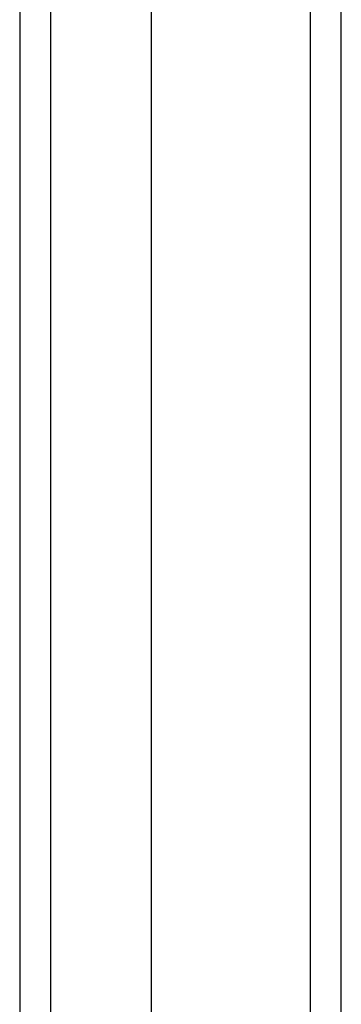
# Model space of a CAD drawing. Header units: inches. Extents: x 2 to 144, y 2 to 93.
# Tile 29 of 56: x 81.019 to 81.885, y 55.717 to 58.368. Entities that reach past the tile are written whole.
import ezdxf

# ---------------------------------------------------------------- set-up
doc = ezdxf.new("R2010")
doc.units = ezdxf.units.IN
doc.header["$LTSCALE"] = 8.616264
doc.header["$MEASUREMENT"] = 0
doc.layers.add('Visible Edges(ANSI)', color=7, linetype='Continuous', lineweight=25)
doc.layers.add('Visible Tangent Edges(ANSI)', color=7, linetype='Continuous', lineweight=25)

msp = doc.modelspace()

# ---------------------------------------------------------------- linework, layer by layer
at = {"layer": 'Visible Edges(ANSI)'}
for p, q in [((81.8852, 37.1847), (81.8852, 61.0192)), ((81.0189, 60.206), (81.0189, 37.998)), ((81.3733, 60.206), (81.3733, 37.998))]:
    msp.add_line(p, q, dxfattribs=at)
at = {"layer": 'Visible Tangent Edges(ANSI)'}
for p, q in [((81.8012, 61.0192), (81.8012, 37.1847)), ((81.103, 37.883), (81.103, 60.321))]:
    msp.add_line(p, q, dxfattribs=at)

doc.saveas('drawing.dxf')
